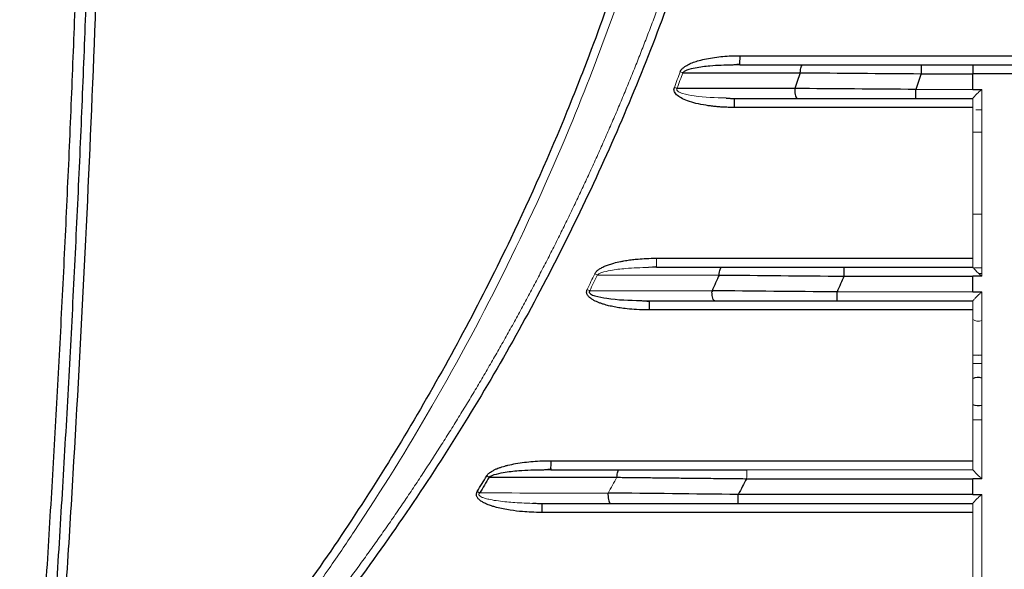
# Paper-space layout 'Sheet2' of a CAD drawing. Header units: millimetres. Extents: x 0 to 1118, y 0 to 864.
# Tile 50 of 85: x 691 to 735, y 387 to 412. Entities that reach past the tile are written whole.
import ezdxf

# ---------------------------------------------------------------- set-up
doc = ezdxf.new("R2010")
doc.units = ezdxf.units.MM
doc.styles.add('SLDTEXTSTYLE0', font='TXT', dxfattribs={"width": 0.605})
doc.dimstyles.new('SLDDIMSTYLE1', dxfattribs={"dimtxt": 5.650301, "dimasz": 4.572, "dimexe": 0, "dimexo": 0.0625, "dimgap": 1.412575, "dimtad": 0, "dimtih": 1, "dimtoh": 1, "dimdec": 1, "dimlfac": 2, "dimrnd": 1e-09, "dimzin": 12, "dimdsep": 46, "dimtxsty": 'SLDTEXTSTYLE0', "dimsah": 1, "dimcen": 0.09, "dimadec": 0, "dimazin": 3, "dimtfac": 1, "dimtdec": 1, "dimtofl": 0, "dimtmove": 0, "dimatfit": 3, "dimfxl": 1, "dimfrac": 2, "dimtolj": 1, "dimtzin": 12, "dimarcsym": 0})

# ---------------------------------------------------------------- blocks, each defined once
blk = doc.blocks.new('_D_12')
at = {"color": 7, "linetype": 'Continuous', "lineweight": 0}
for p, q in [((711.628, 581.08), (604.625, 581.08)), ((606.225, 581.08), (606.225, 457.172)), ((594.907, 448.118), (593.614, 448.118)), ((593.614, 448.118), (593.614, 439.44)), ((617.544, 448.118), (618.837, 448.118)), ((618.837, 448.118), (618.837, 439.44)), ((593.614, 439.44), (594.907, 439.44)), ((618.837, 439.44), (617.544, 439.44)), ((606.225, 314.24), (606.225, 438.147)), ((711.628, 314.24), (604.625, 314.24))]:
    blk.add_line(p, q, dxfattribs=at)
for points in [[(606.225, 581.08), (605.463, 576.508), (606.987, 576.508)], [(606.225, 314.24), (606.987, 318.812), (605.463, 318.812)]]:
    blk.add_solid(points, dxfattribs=at)
at = {"color": 7, "linetype": 'Continuous', "lineweight": 0, "char_height": 5.8208, "attachment_point": 1, "style": 'SLDTEXTSTYLE0'}
for s, insert in [('533.7', (596.524, 456.915)), ('21.01', (596.524, 446.944))]:
    blk.add_mtext(s, dxfattribs=dict(at, insert=insert))

psp = doc.layouts.new('Sheet2')

# ---------------------------------------------------------------- linework, layer by layer
at = {"color": 7, "linetype": 'Continuous', "lineweight": 30}
for p, q in [((720.346, 409.303), (725.565, 409.302)), ((722.881, 409.66), (722.547, 409.645)), ((722.881, 409.66), (725.69, 409.66)), ((730.937, 409.26), (733.229, 409.26)), ((730.942, 409.66), (733.231, 409.66)), ((733.229, 408.56), (733.229, 409.26)), ((793.229, 409.26), (733.229, 409.26)), ((733.231, 409.66), (793.226, 409.66)), ((725.317, 408.602), (720.086, 408.604)), ((733.229, 408.56), (733.629, 408.56)), ((722.625, 408.16), (725.441, 408.16)), ((722.625, 408.16), (722.628, 408.132)), ((719.168, 400.66), (722.083, 400.66)), ((716.544, 400.314), (721.962, 400.312)), ((733.229, 399.56), (733.229, 400.26)), ((733.629, 400.26), (733.229, 400.26)), ((718.475, 399.182), (718.839, 399.16)), ((733.229, 399.56), (733.629, 399.56)), ((718.839, 399.16), (721.763, 399.159)), ((718.839, 399.16), (718.841, 399.132)), ((714.479, 391.66), (714.122, 391.645)), ((714.479, 391.66), (717.532, 391.66)), ((733.229, 390.56), (733.229, 391.26)), ((733.546, 391.26), (733.229, 391.26)), ((733.629, 391.26), (733.546, 391.26)), ((733.229, 390.56), (733.313, 390.56)), ((733.313, 390.56), (733.629, 390.56)), ((714.069, 390.16), (714.071, 390.132))]:
    psp.add_line(p, q, dxfattribs=at)
at = {"color": 144, "linetype": 'Continuous', "lineweight": 0}
for p, q in [((733.229, 408.56), (730.7, 408.56)), ((733.629, 400.26), (733.629, 408.56)), ((722.277, 408.182), (722.625, 408.16)), ((733.229, 400.66), (733.229, 408.159)), ((733.629, 407.66), (733.372, 407.66)), ((733.229, 406.66), (733.629, 406.66)), ((733.229, 403.02), (733.629, 403.02)), ((719.168, 400.66), (718.825, 400.645)), ((733.629, 400.63), (733.31, 400.63)), ((733.498, 400.38), (733.629, 400.38)), ((721.642, 399.613), (716.206, 399.615)), ((733.229, 399.56), (727.201, 399.56)), ((733.629, 391.26), (733.629, 399.56)), ((733.229, 391.66), (733.229, 399.159)), ((733.629, 396.38), (733.229, 396.38)), ((733.229, 393.88), (733.629, 393.88)), ((733.629, 382.26), (733.629, 390.56)), ((733.229, 382.66), (733.229, 390.159))]:
    psp.add_line(p, q, dxfattribs=at)
at = {"color": 7, "linetype": 'Continuous', "lineweight": 30, "flags": 128}
psp.add_lwpolyline([(733.224, 396.771), (733.469, 396.755), (733.629, 396.761)], dxfattribs=at)
at = {"color": 144, "linetype": 'Continuous', "lineweight": 0}
psp.add_arc((733.469, 398.63), 0.375, 229.4208, 295.6654, dxfattribs=at)
at = {"color": 7, "linetype": 'Continuous', "lineweight": 30}
for start, end in [(75.1652, 112.9931), (247.3023, 284.8348)]:
    psp.add_arc((733.469, 395.13), 0.625, start, end, dxfattribs=at)
for points, knots in [([(692.359, 522.163), (692.533, 521.988), (692.881, 521.639), (693.397, 521.11), (693.91, 520.578), (694.418, 520.043), (694.922, 519.506), (695.422, 518.965), (695.917, 518.421), (696.701, 517.547), (698.156, 515.882), (700.721, 512.773), (703.846, 508.591), (707.202, 503.528), (710.129, 498.508), (713.709, 491.495), (717.577, 482.09), (721.057, 469.599), (722.841, 457.315), (723.202, 445.965), (722.584, 436.264), (721.392, 428.539), (720.127, 422.766), (718.998, 418.48), (717.69, 414.246), (716.402, 410.618), (714.78, 406.496), (712.386, 401.094), (708.648, 394.057), (704.961, 388.337), (701.496, 383.562), (699.4, 380.916), (697.519, 378.709), (696.686, 377.756), (695.842, 376.813), (694.988, 375.881), (694.122, 374.961), (693.247, 374.051), (692.655, 373.454), (692.359, 373.155)], [0, 0, 0, 0, 0.004481, 0.008958, 0.01343, 0.017897, 0.02236, 0.026817, 0.03127, 0.035717, 0.048133, 0.071435, 0.108888, 0.142867, 0.181641, 0.214301, 0.285712, 0.365738, 0.448943, 0.510178, 0.571408, 0.624986, 0.651785, 0.678572, 0.705372, 0.732154, 0.748405, 0.78573, 0.839311, 0.892856, 0.909095, 0.946426, 0.954095, 0.961759, 0.969418, 0.977071, 0.984719, 0.992362, 1, 1, 1, 1]), ([(691.581, 521.745), (691.636, 521.032), (691.745, 519.607), (691.904, 517.469), (692.057, 515.333), (692.206, 513.197), (692.35, 511.063), (692.49, 508.93), (692.624, 506.799), (692.754, 504.668), (692.879, 502.539), (692.999, 500.411), (693.115, 498.285), (693.225, 496.159), (693.331, 494.036), (693.432, 491.913), (693.528, 489.792), (693.62, 487.672), (693.707, 485.553), (693.789, 483.436), (693.866, 481.32), (693.939, 479.205), (694.007, 477.092), (694.07, 474.98), (694.128, 472.87), (694.182, 470.761), (694.231, 468.653), (694.275, 466.547), (694.315, 464.443), (694.349, 462.339), (694.38, 460.238), (694.405, 458.138), (694.426, 456.039), (694.442, 453.942), (694.454, 451.846), (694.461, 449.752), (694.464, 446.919), (694.456, 443.346), (694.426, 439.029), (694.377, 434.706), (694.308, 430.377), (694.219, 426.041), (694.11, 421.7), (693.982, 417.352), (693.833, 412.999), (693.664, 408.64), (693.475, 404.275), (693.265, 399.905), (693.036, 395.529), (692.786, 391.148), (692.516, 386.761), (692.226, 382.369), (691.916, 377.973), (691.693, 375.04), (691.581, 373.573)], [0, 0, 0, 0, 0.014463, 0.028916, 0.043358, 0.057789, 0.072211, 0.086622, 0.101022, 0.115412, 0.129792, 0.144161, 0.15852, 0.172868, 0.187206, 0.201533, 0.21585, 0.230157, 0.244453, 0.258739, 0.273014, 0.287279, 0.301534, 0.315778, 0.330012, 0.344235, 0.358448, 0.372651, 0.386843, 0.401024, 0.415196, 0.429357, 0.443507, 0.457647, 0.471777, 0.485896, 0.500005, 0.529067, 0.558172, 0.587321, 0.616513, 0.64575, 0.67503, 0.704354, 0.733722, 0.763133, 0.792588, 0.822087, 0.85163, 0.881216, 0.910846, 0.94052, 0.970238, 1, 1, 1, 1]), ([(692.01, 373.538), (692.067, 374.275), (692.204, 376.039), (692.433, 379.122), (692.712, 383.059), (693.003, 387.463), (693.381, 393.635), (693.795, 401.303), (694.204, 410.569), (694.522, 419.839), (694.751, 429.111), (694.888, 438.384), (694.933, 447.659), (694.887, 456.934), (694.751, 466.208), (694.523, 475.48), (694.204, 484.749), (693.795, 494.015), (693.382, 501.664), (693.004, 507.835), (692.714, 512.226), (692.435, 516.171), (692.206, 519.254), (692.068, 521.031), (692.01, 521.781)], [0, 0, 0, 0, 0.014942, 0.035776, 0.0625, 0.094745, 0.124999, 0.1875, 0.249999, 0.3125, 0.374999, 0.4375, 0.5, 0.5625, 0.625, 0.687501, 0.750001, 0.812501, 0.875001, 0.904851, 0.9375, 0.963965, 0.984798, 1, 1, 1, 1]), ([(691.133, 373.608), (691.187, 374.319), (691.295, 375.74), (691.451, 377.871), (691.603, 380.002), (691.75, 382.131), (691.892, 384.26), (692.03, 386.387), (692.163, 388.514), (692.291, 390.639), (692.415, 392.764), (692.534, 394.887), (692.648, 397.01), (692.758, 399.132), (692.863, 401.252), (692.963, 403.372), (693.059, 405.491), (693.15, 407.608), (693.236, 409.725), (693.318, 411.841), (693.395, 413.956), (693.467, 416.069), (693.535, 418.182), (693.598, 420.294), (693.656, 422.405), (693.71, 424.515), (693.759, 426.624), (693.803, 428.732), (693.843, 430.839), (693.878, 432.945), (693.908, 435.05), (693.934, 437.154), (693.955, 439.257), (693.971, 441.359), (693.983, 443.46), (693.99, 445.56), (693.993, 448.401), (693.985, 451.983), (693.955, 456.31), (693.906, 460.641), (693.837, 464.977), (693.748, 469.316), (693.639, 473.659), (693.51, 478.007), (693.362, 482.359), (693.194, 486.715), (693.006, 491.075), (692.798, 495.439), (692.57, 499.808), (692.323, 504.181), (692.056, 508.557), (691.769, 512.938), (691.463, 517.323), (691.243, 520.247), (691.133, 521.71)], [0, 0, 0, 0, 0.014425, 0.028841, 0.043248, 0.057646, 0.072035, 0.086416, 0.100789, 0.115152, 0.129508, 0.143855, 0.158193, 0.172523, 0.186846, 0.20116, 0.215466, 0.229764, 0.244054, 0.258336, 0.272611, 0.286877, 0.301136, 0.315388, 0.329632, 0.343869, 0.358098, 0.37232, 0.386535, 0.400742, 0.414943, 0.429136, 0.443323, 0.457502, 0.471675, 0.485841, 0.500001, 0.529159, 0.558346, 0.587563, 0.616809, 0.646085, 0.675393, 0.704733, 0.734104, 0.763509, 0.792947, 0.822419, 0.851926, 0.881468, 0.911046, 0.94066, 0.970311, 1, 1, 1, 1]), ([(725.121, 434.76), (725.092, 434.531), (725.033, 434.074), (724.939, 433.389), (724.841, 432.704), (724.738, 432.021), (724.63, 431.338), (724.518, 430.656), (724.401, 429.974), (724.28, 429.293), (724.154, 428.613), (724.023, 427.934), (723.888, 427.255), (723.748, 426.577), (723.339, 424.66), (722.586, 421.52), (721.347, 417.198), (719.921, 412.935), (718.309, 408.738), (716.515, 404.615), (714.543, 400.576), (712.396, 396.627), (710.078, 392.776), (707.594, 389.029), (704.949, 385.395), (702.148, 381.881), (699.899, 379.298), (698.303, 377.567), (697.42, 376.633), (696.527, 375.712), (695.622, 374.801), (694.706, 373.903), (693.78, 373.015), (693.153, 372.433), (692.84, 372.143)], [0, 0, 0, 0, 0.009617, 0.019232, 0.028847, 0.038461, 0.048075, 0.05769, 0.067306, 0.076923, 0.086541, 0.096162, 0.105786, 0.115413, 0.125043, 0.187572, 0.250068, 0.312555, 0.37508, 0.4376, 0.500078, 0.562544, 0.625065, 0.687568, 0.750047, 0.812529, 0.875025, 0.892903, 0.910768, 0.928623, 0.946471, 0.964315, 0.982157, 1, 1, 1, 1]), ([(720.228, 409.347), (720.233, 409.359), (720.242, 409.383), (720.262, 409.417), (720.291, 409.458), (720.338, 409.504), (720.416, 409.566), (720.513, 409.628), (720.614, 409.685), (720.717, 409.728), (720.823, 409.768), (720.942, 409.809), (721.131, 409.865), (721.402, 409.929), (721.756, 409.988), (722.125, 410.029), (722.502, 410.055), (722.757, 410.058), (722.887, 410.06)], [0, 0, 0, 0, 0.013768, 0.027449, 0.041209, 0.066343, 0.096729, 0.145755, 0.187805, 0.219356, 0.263268, 0.307792, 0.352016, 0.470898, 0.601579, 0.730513, 0.863226, 1, 1, 1, 1]), ([(722.541, 409.655), (722.6, 409.661), (722.719, 409.672), (722.839, 409.686), (722.899, 409.693)], [0, 0, 0, 0, 0.501022, 1, 1, 1, 1]), ([(722.881, 409.66), (722.882, 409.661), (722.883, 409.661), (722.883, 409.691), (722.883, 409.692)], [0, 0, 0, 0, 0.98121, 1, 1, 1, 1]), ([(725.565, 409.302), (725.568, 409.399), (725.583, 409.491), (725.629, 409.622), (725.659, 409.659), (725.69, 409.66)], [0, 0, 0, 0, 0.5, 0.5, 1, 1, 1, 1]), ([(725.69, 409.66), (725.784, 409.66), (725.972, 409.66), (726.257, 409.66), (726.543, 409.66), (726.829, 409.66), (727.117, 409.66), (727.407, 409.66), (727.697, 409.66), (727.989, 409.66), (728.36, 409.66), (728.81, 409.66), (729.341, 409.66), (729.873, 409.66), (730.407, 409.66), (730.763, 409.66), (730.942, 409.66)], [0, 0, 0, 0, 0.055627, 0.111199, 0.166731, 0.22224, 0.277742, 0.333253, 0.38879, 0.44437, 0.500007, 0.600092, 0.700039, 0.799943, 0.899898, 1, 1, 1, 1]), ([(730.937, 409.26), (730.899, 409.146), (730.821, 408.913), (730.741, 408.68), (730.7, 408.56)], [0, 0, 0, 0, 0.485332, 1, 1, 1, 1]), ([(730.942, 409.66), (730.94, 409.66), (730.939, 409.616), (730.938, 409.468), (730.937, 409.364), (730.937, 409.26)], [0, 0, 0, 0, 0.5, 0.5, 1, 1, 1, 1]), ([(733.231, 409.66), (733.23, 409.661), (733.23, 409.619), (733.229, 409.471), (733.229, 409.366), (733.229, 409.26)], [0, 0, 0, 0, 0.5, 0.5, 1, 1, 1, 1]), ([(722.632, 407.76), (722.558, 407.76), (722.412, 407.761), (722.196, 407.769), (721.983, 407.782), (721.775, 407.8), (721.571, 407.824), (721.288, 407.865), (720.945, 407.931), (720.573, 408.04), (720.281, 408.165), (720.096, 408.289), (719.999, 408.401), (719.958, 408.484), (719.945, 408.57), (719.96, 408.622), (719.967, 408.649)], [0, 0, 0, 0, 0.072967, 0.144577, 0.214875, 0.283907, 0.351723, 0.418376, 0.567905, 0.697827, 0.801437, 0.881969, 0.9165, 0.946498, 0.973111, 1, 1, 1, 1]), ([(725.316, 408.56), (725.316, 408.455), (725.33, 408.351), (725.376, 408.203), (725.409, 408.16), (725.441, 408.16)], [0, 0, 0, 0, 0.5, 0.5, 1, 1, 1, 1]), ([(730.705, 408.16), (730.703, 408.16), (730.702, 408.203), (730.701, 408.351), (730.7, 408.455), (730.7, 408.56)], [0, 0, 0, 0, 0.5, 0.5, 1, 1, 1, 1]), ([(722.645, 408.132), (722.583, 408.138), (722.458, 408.15), (722.332, 408.159), (722.269, 408.164)], [0, 0, 0, 0, 0.501996, 1, 1, 1, 1]), ([(716.43, 400.369), (716.439, 400.384), (716.458, 400.414), (716.49, 400.456), (716.525, 400.495), (716.565, 400.53), (716.612, 400.566), (716.674, 400.604), (716.774, 400.658), (716.912, 400.725), (717.093, 400.788), (717.312, 400.855), (717.524, 400.902), (717.715, 400.94), (717.893, 400.97), (718.104, 400.998), (718.388, 401.029), (718.746, 401.053), (719.02, 401.057), (719.174, 401.06)], [0, 0, 0, 0, 0.018285, 0.036387, 0.054453, 0.072629, 0.091061, 0.115833, 0.147134, 0.208142, 0.273894, 0.3442, 0.444736, 0.497496, 0.545595, 0.630321, 0.717178, 0.84101, 1, 1, 1, 1]), ([(721.962, 400.312), (721.966, 400.407), (721.981, 400.497), (722.025, 400.623), (722.054, 400.659), (722.083, 400.659)], [0, 0, 0, 0, 0.5, 0.5, 1, 1, 1, 1]), ([(722.083, 400.66), (722.181, 400.66), (722.376, 400.66), (722.67, 400.66), (722.966, 400.66), (723.262, 400.66), (723.56, 400.66), (723.859, 400.66), (724.16, 400.66), (724.461, 400.66), (724.844, 400.66), (725.31, 400.66), (725.858, 400.66), (726.407, 400.66), (726.958, 400.66), (727.326, 400.66), (727.511, 400.66)], [0, 0, 0, 0, 0.055622, 0.111193, 0.166726, 0.222238, 0.277744, 0.333258, 0.388797, 0.444374, 0.500006, 0.600086, 0.700036, 0.799946, 0.899905, 1, 1, 1, 1]), ([(727.511, 400.66), (727.509, 400.66), (727.508, 400.616), (727.506, 400.468), (727.505, 400.364), (727.505, 400.26)], [0, 0, 0, 0, 0.5, 0.5, 1, 1, 1, 1]), ([(727.511, 400.66), (728.463, 400.66), (730.369, 400.66), (732.275, 400.66), (733.228, 400.66)], [0, 0, 0, 0, 0.5, 1, 1, 1, 1]), ([(727.505, 400.26), (727.457, 400.146), (727.356, 399.913), (727.254, 399.68), (727.201, 399.56)], [0, 0, 0, 0, 0.484136, 1, 1, 1, 1]), ([(718.845, 398.76), (718.658, 398.763), (718.33, 398.768), (717.903, 398.804), (717.575, 398.847), (717.303, 398.892), (717.054, 398.946), (716.852, 399.001), (716.689, 399.055), (716.564, 399.102), (716.444, 399.155), (716.323, 399.222), (716.206, 399.302), (716.123, 399.391), (716.081, 399.468), (716.066, 399.532), (716.07, 399.601), (716.085, 399.646), (716.093, 399.67)], [0, 0, 0, 0, 0.1789947, 0.3131547, 0.4082247, 0.4945084, 0.5765257, 0.6516977, 0.6944196, 0.7398394, 0.7793599, 0.8204381, 0.8715957, 0.9137695, 0.9351184, 0.9548254, 0.9758784, 1, 1, 1, 1]), ([(721.642, 399.613), (721.642, 399.604), (721.642, 399.594), (721.641, 399.577), (721.641, 399.568), (721.641, 399.56)], [0, 0, 0, 0, 0.5000222, 0.547914, 1, 1, 1, 1]), ([(721.763, 399.16), (721.731, 399.16), (721.7, 399.202), (721.654, 399.352), (721.641, 399.453), (721.641, 399.56)], [0, 0, 0, 0, 0.5, 0.5, 1, 1, 1, 1]), ([(727.206, 399.16), (727.205, 399.16), (727.203, 399.203), (727.202, 399.351), (727.201, 399.455), (727.201, 399.56)], [0, 0, 0, 0, 0.5, 0.5, 1, 1, 1, 1]), ([(718.859, 399.132), (718.793, 399.138), (718.663, 399.15), (718.532, 399.159), (718.467, 399.164)], [0, 0, 0, 0, 0.501847, 1, 1, 1, 1]), ([(711.628, 391.389), (711.635, 391.401), (711.65, 391.423), (711.676, 391.455), (711.713, 391.493), (711.766, 391.536), (711.849, 391.59), (711.954, 391.649), (712.068, 391.702), (712.186, 391.746), (712.304, 391.785), (712.433, 391.824), (712.634, 391.877), (712.924, 391.937), (713.299, 391.992), (713.688, 392.031), (714.083, 392.055), (714.35, 392.058), (714.485, 392.06)], [0, 0, 0, 0, 0.0134187, 0.0271186, 0.0412182, 0.0660528, 0.0955461, 0.1401771, 0.185659, 0.2209451, 0.2660953, 0.3098315, 0.3549246, 0.4744149, 0.6052546, 0.7332304, 0.8647378, 1, 1, 1, 1]), ([(711.207, 390.691), (711.278, 390.807), (711.418, 391.039), (711.558, 391.273), (711.628, 391.389)], [0, 0, 0, 0, 0.500056, 1, 1, 1, 1]), ([(714.115, 391.656), (714.179, 391.661), (714.306, 391.671), (714.434, 391.686), (714.499, 391.693)], [0, 0, 0, 0, 0.5009512, 1, 1, 1, 1]), ([(714.479, 391.66), (714.479, 391.661), (714.48, 391.661), (714.481, 391.691), (714.481, 391.692)], [0, 0, 0, 0, 0.981107, 1, 1, 1, 1]), ([(717.415, 391.322), (717.42, 391.416), (717.434, 391.503), (717.477, 391.625), (717.504, 391.66), (717.532, 391.66)], [0, 0, 0, 0, 0.5, 0.5, 1, 1, 1, 1]), ([(717.415, 391.322), (717.52, 391.321), (717.728, 391.319), (718.042, 391.315), (718.358, 391.312), (718.674, 391.308), (718.991, 391.305), (719.31, 391.301), (719.628, 391.298), (719.948, 391.294), (720.222, 391.291), (720.475, 391.288), (720.733, 391.285), (721.07, 391.282), (721.486, 391.277), (721.981, 391.272), (722.555, 391.266), (722.964, 391.262), (723.182, 391.26)], [0, 0, 0, 0, 0.0558067, 0.1115651, 0.1672752, 0.2229368, 0.2785499, 0.3341144, 0.3896302, 0.4450972, 0.5005153, 0.5316811, 0.5762433, 0.6342018, 0.7055569, 0.7903084, 0.8884563, 1, 1, 1, 1]), ([(717.532, 391.66), (717.634, 391.66), (717.838, 391.66), (718.145, 391.66), (718.453, 391.66), (718.763, 391.66), (719.074, 391.66), (719.385, 391.66), (719.698, 391.66), (720.013, 391.66), (720.412, 391.66), (720.896, 391.66), (721.467, 391.66), (722.039, 391.66), (722.613, 391.66), (722.996, 391.66), (723.188, 391.66)], [0, 0, 0, 0, 0.055617, 0.111186, 0.166721, 0.222236, 0.277746, 0.333264, 0.388804, 0.44438, 0.500006, 0.600079, 0.700033, 0.79995, 0.899912, 1, 1, 1, 1]), ([(723.182, 391.26), (723.122, 391.147), (722.997, 390.913), (722.871, 390.68), (722.806, 390.56)], [0, 0, 0, 0, 0.481805, 1, 1, 1, 1]), ([(714.075, 389.76), (713.918, 389.762), (713.634, 389.766), (713.166, 389.796), (712.75, 389.843), (712.363, 389.911), (712.134, 389.963), (711.98, 390.005), (711.89, 390.033), (711.794, 390.064), (711.673, 390.108), (711.542, 390.164), (711.399, 390.244), (711.28, 390.332), (711.203, 390.424), (711.172, 390.503), (711.166, 390.565), (711.178, 390.63), (711.197, 390.67), (711.207, 390.691)], [0, 0, 0, 0, 0.143238, 0.259203, 0.428027, 0.524914, 0.617737, 0.642107, 0.669699, 0.704035, 0.734502, 0.78715, 0.833994, 0.883322, 0.922023, 0.941249, 0.959565, 0.97863, 1, 1, 1, 1]), ([(717.019, 390.623), (717.018, 390.613), (717.017, 390.592), (717.017, 390.571), (717.017, 390.56)], [0, 0, 0, 0, 0.477059, 1, 1, 1, 1]), ([(717.017, 390.56), (717.017, 390.455), (717.03, 390.351), (717.073, 390.203), (717.104, 390.16), (717.135, 390.16)], [0, 0, 0, 0, 0.5, 0.5, 1, 1, 1, 1]), ([(722.811, 390.16), (722.81, 390.16), (722.808, 390.203), (722.806, 390.351), (722.806, 390.455), (722.806, 390.56)], [0, 0, 0, 0, 0.5, 0.5, 1, 1, 1, 1]), ([(714.09, 390.132), (714.021, 390.138), (713.884, 390.15), (713.746, 390.159), (713.678, 390.164)], [0, 0, 0, 0, 0.501676, 1, 1, 1, 1]), ([(714.069, 390.16), (714.196, 390.16), (714.451, 390.16), (714.962, 390.16), (715.601, 390.16), (716.368, 390.16), (716.879, 390.16), (717.135, 390.16)], [0, 0, 0, 0, 0.124999, 0.249997, 0.499995, 0.749996, 1, 1, 1, 1])]:
    psp.add_open_spline(points, degree=3, knots=knots, dxfattribs=at)
at = {"color": 144, "linetype": 'Continuous', "lineweight": 0}
for points, knots in [([(692.63, 372.895), (692.808, 373.074), (693.16, 373.427), (693.674, 373.953), (694.17, 374.467), (694.648, 374.97), (695.108, 375.459), (695.551, 375.936), (695.975, 376.4), (696.383, 376.851), (696.774, 377.288), (697.148, 377.711), (697.506, 378.12), (697.848, 378.515), (698.174, 378.895), (698.484, 379.26), (698.779, 379.611), (699.059, 379.946), (699.324, 380.266), (700.172, 381.299), (701.496, 382.969), (703.169, 385.208), (704.55, 387.155), (706.595, 390.168), (710.589, 396.6), (714.452, 404.452), (718.425, 414.863), (722.175, 428.202), (724.06, 446.198), (722.578, 463.846), (719.666, 476.4), (717.142, 483.877), (714.548, 490.439), (711.191, 497.586), (707.438, 503.882), (704.884, 507.675), (703.664, 509.426), (701.86, 511.884), (700.29, 513.879), (699.174, 515.235), (698.726, 515.773), (698.211, 516.381), (697.63, 517.058), (696.979, 517.802), (696.256, 518.611), (695.461, 519.482), (694.589, 520.414), (693.641, 521.404), (692.975, 522.076), (692.63, 522.424)], [0, 0, 0, 0, 0.004571, 0.009013, 0.013327, 0.017511, 0.021566, 0.025491, 0.029288, 0.032955, 0.036494, 0.039903, 0.043183, 0.046333, 0.049355, 0.052247, 0.055011, 0.057645, 0.06015, 0.062526, 0.081844, 0.098705, 0.113108, 0.125052, 0.164593, 0.250044, 0.282762, 0.366089, 0.49991, 0.607329, 0.684825, 0.732362, 0.74992, 0.812432, 0.874941, 0.882306, 0.895183, 0.913572, 0.937471, 0.941122, 0.94535, 0.950157, 0.955543, 0.961506, 0.968048, 0.975169, 0.982868, 0.991145, 1, 1, 1, 1]), ([(724.767, 434.795), (724.738, 434.567), (724.679, 434.11), (724.585, 433.426), (724.487, 432.74), (724.383, 432.054), (724.275, 431.368), (724.162, 430.681), (724.044, 429.994), (723.921, 429.307), (723.793, 428.619), (723.66, 427.931), (723.523, 427.243), (723.38, 426.554), (723.233, 425.866), (723.08, 425.177), (722.922, 424.488), (722.76, 423.799), (722.592, 423.11), (722.419, 422.422), (722.242, 421.733), (722.059, 421.044), (721.871, 420.356), (721.678, 419.667), (721.479, 418.979), (721.276, 418.291), (721.067, 417.604), (720.854, 416.917), (720.635, 416.23), (720.411, 415.544), (720.181, 414.858), (719.947, 414.173), (719.707, 413.488), (719.462, 412.804), (719.211, 412.12), (718.956, 411.437), (718.695, 410.755), (718.429, 410.074), (718.157, 409.393), (717.88, 408.713), (717.598, 408.035), (717.311, 407.357), (717.018, 406.68), (716.72, 406.004), (716.416, 405.329), (716.107, 404.656), (715.793, 403.983), (715.473, 403.312), (715.148, 402.642), (714.818, 401.973), (714.482, 401.306), (714.14, 400.64), (713.793, 399.976), (713.441, 399.313), (713.084, 398.651), (712.721, 397.992), (712.352, 397.334), (711.979, 396.677), (711.599, 396.023), (711.215, 395.37), (710.825, 394.719), (710.429, 394.07), (710.028, 393.423), (709.622, 392.778), (709.21, 392.136), (708.793, 391.495), (708.371, 390.857), (707.943, 390.22), (707.509, 389.586), (707.07, 388.955), (706.626, 388.326), (706.177, 387.699), (705.722, 387.075), (705.262, 386.453), (704.796, 385.834), (704.325, 385.218), (703.849, 384.604), (703.368, 383.993), (702.881, 383.385), (702.389, 382.78), (701.891, 382.177), (701.389, 381.578), (700.881, 380.982), (700.368, 380.388), (699.849, 379.798), (699.326, 379.211), (698.797, 378.627), (698.262, 378.047), (697.722, 377.469), (697.176, 376.894), (696.625, 376.322), (696.067, 375.753), (695.504, 375.187), (694.935, 374.624), (694.36, 374.064), (693.778, 373.507), (693.191, 372.953), (692.795, 372.586), (692.597, 372.403)], [0, 0, 0, 0, 0.00963, 0.019276, 0.028939, 0.038619, 0.048315, 0.058027, 0.067756, 0.077502, 0.087264, 0.097042, 0.106838, 0.116649, 0.126477, 0.136322, 0.146183, 0.156061, 0.165955, 0.175866, 0.185793, 0.195737, 0.205697, 0.215674, 0.225667, 0.235677, 0.245704, 0.255747, 0.265806, 0.275882, 0.285975, 0.296084, 0.30621, 0.316352, 0.326511, 0.336687, 0.346879, 0.357088, 0.367314, 0.377556, 0.387815, 0.398091, 0.408383, 0.418692, 0.429019, 0.439361, 0.449721, 0.460097, 0.47049, 0.4809, 0.491326, 0.501769, 0.512228, 0.522704, 0.533196, 0.543704, 0.554229, 0.56477, 0.575328, 0.585901, 0.596491, 0.607097, 0.617718, 0.628356, 0.63901, 0.64968, 0.660365, 0.671066, 0.681784, 0.692516, 0.703265, 0.714029, 0.724808, 0.735604, 0.746414, 0.75724, 0.768081, 0.778938, 0.78981, 0.800696, 0.811598, 0.822515, 0.833447, 0.844394, 0.855356, 0.866334, 0.877331, 0.888348, 0.899387, 0.91045, 0.921537, 0.932651, 0.943794, 0.954967, 0.966173, 0.977412, 0.988687, 1, 1, 1, 1]), ([(719.967, 408.649), (720.011, 408.765), (720.098, 408.998), (720.185, 409.231), (720.228, 409.347)], [0, 0, 0, 0, 0.500014, 1, 1, 1, 1]), ([(720.346, 409.303), (720.338, 409.306), (720.299, 409.321), (720.259, 409.336), (720.228, 409.347)], [1.2517639, 1.2517639, 1.2517639, 1.2517639, 1.2837887, 1.4070248, 1.4070248, 1.4070248, 1.4070248]), ([(720.086, 408.604), (720.082, 408.597), (720.076, 408.584), (720.072, 408.563), (720.073, 408.543), (720.082, 408.519), (720.105, 408.49), (720.184, 408.432), (720.433, 408.345), (721.141, 408.207), (721.797, 408.192), (722.277, 408.182)], [0, 0, 0, 0, 0.009752, 0.018445, 0.026502, 0.034448, 0.051144, 0.071911, 0.159408, 0.385208, 1, 1, 1, 1]), ([(733.228, 408.16), (733.228, 408.16), (733.229, 408.16), (733.233, 408.165), (733.239, 408.172), (733.249, 408.183), (733.266, 408.201), (733.297, 408.234), (733.346, 408.285), (733.403, 408.346), (733.469, 408.414), (733.532, 408.472), (733.586, 408.521), (733.614, 408.547), (733.629, 408.56)], [0, 0, 0, 0, 0.043899, 0.088452, 0.133959, 0.180706, 0.228953, 0.336142, 0.459813, 0.586069, 0.711533, 0.850864, 0.925085, 1, 1, 1, 1]), ([(719.17, 400.692), (719.171, 400.717), (719.172, 400.768), (719.174, 400.903), (719.174, 401.007), (719.174, 401.06)], [0, 0, 0, 0, 0.32933, 0.664665, 1, 1, 1, 1]), ([(718.825, 400.645), (718.483, 400.638), (717.915, 400.625), (717.216, 400.539), (716.823, 400.451), (716.626, 400.379), (716.567, 400.332), (716.544, 400.314)], [0, 0, 0, 0, 0.44143, 0.732151, 0.904994, 0.961694, 1, 1, 1, 1]), ([(718.818, 400.656), (718.88, 400.661), (719.002, 400.672), (719.126, 400.686), (719.187, 400.693)], [0, 0, 0, 0, 0.500987, 1, 1, 1, 1]), ([(719.168, 400.66), (719.169, 400.661), (719.169, 400.661), (719.17, 400.691), (719.17, 400.692)], [0, 0, 0, 0, 0.982409, 1, 1, 1, 1]), ([(733.629, 400.26), (733.615, 400.272), (733.587, 400.298), (733.545, 400.335), (733.505, 400.372), (733.457, 400.418), (733.401, 400.475), (733.343, 400.538), (733.294, 400.589), (733.26, 400.625), (733.24, 400.646), (733.23, 400.657), (733.229, 400.659), (733.228, 400.66)], [0, 0, 0, 0, 0.074287, 0.148951, 0.217715, 0.289727, 0.418865, 0.54814, 0.673438, 0.782392, 0.857612, 0.929762, 1, 1, 1, 1]), ([(716.093, 399.67), (716.15, 399.787), (716.262, 400.019), (716.374, 400.252), (716.43, 400.369)], [0, 0, 0, 0, 0.50001, 1, 1, 1, 1]), ([(733.228, 399.16), (733.228, 399.16), (733.229, 399.16), (733.233, 399.165), (733.239, 399.172), (733.249, 399.183), (733.266, 399.201), (733.297, 399.234), (733.346, 399.285), (733.403, 399.346), (733.469, 399.414), (733.532, 399.472), (733.586, 399.521), (733.614, 399.547), (733.629, 399.56)], [0, 0, 0, 0, 0.043899, 0.088452, 0.133959, 0.180706, 0.228953, 0.336142, 0.459813, 0.586069, 0.711533, 0.850864, 0.925085, 1, 1, 1, 1]), ([(723.188, 391.66), (723.186, 391.66), (723.185, 391.616), (723.183, 391.468), (723.182, 391.364), (723.182, 391.26)], [0, 0, 0, 0, 0.5, 0.5, 1, 1, 1, 1]), ([(723.188, 391.66), (724.303, 391.66), (726.534, 391.66), (729.881, 391.66), (732.113, 391.66), (733.228, 391.66)], [0, 0, 0, 0, 0.3333334, 0.6666666, 1, 1, 1, 1]), ([(733.629, 391.26), (733.615, 391.272), (733.587, 391.298), (733.545, 391.335), (733.505, 391.372), (733.457, 391.418), (733.401, 391.475), (733.343, 391.538), (733.294, 391.589), (733.26, 391.625), (733.24, 391.646), (733.23, 391.657), (733.229, 391.659), (733.228, 391.66)], [0, 0, 0, 0, 0.074287, 0.148951, 0.217715, 0.289727, 0.418865, 0.548141, 0.673439, 0.782393, 0.857612, 0.929762, 1, 1, 1, 1]), ([(711.315, 390.625), (711.308, 390.619), (711.295, 390.606), (711.281, 390.584), (711.275, 390.561), (711.282, 390.533), (711.302, 390.503), (711.349, 390.465), (711.441, 390.422), (711.587, 390.374), (711.828, 390.318), (712.147, 390.267), (712.515, 390.226), (712.899, 390.195), (713.267, 390.175), (713.664, 390.162), (713.922, 390.161), (714.069, 390.16)], [0, 0, 0, 0, 0.00988, 0.018065, 0.025733, 0.033726, 0.046036, 0.061279, 0.095058, 0.147635, 0.217968, 0.346103, 0.475907, 0.595516, 0.73748, 0.850696, 1, 1, 1, 1]), ([(733.228, 390.16), (733.228, 390.16), (733.229, 390.16), (733.233, 390.165), (733.239, 390.172), (733.249, 390.183), (733.266, 390.201), (733.297, 390.234), (733.346, 390.285), (733.403, 390.346), (733.469, 390.414), (733.532, 390.472), (733.586, 390.521), (733.614, 390.547), (733.629, 390.56)], [0, 0, 0, 0, 0.043899, 0.088452, 0.133959, 0.180706, 0.228953, 0.336142, 0.459813, 0.586069, 0.711533, 0.850864, 0.925085, 1, 1, 1, 1])]:
    psp.add_open_spline(points, degree=3, knots=knots, dxfattribs=at)
at = {"color": 8, "linetype": 'Continuous', "lineweight": 30}
for points, knots in [([(722.883, 409.692), (722.884, 409.717), (722.885, 409.768), (722.886, 409.903), (722.887, 410.007), (722.887, 410.06)], [0, 0, 0, 0, 0.3290504, 0.6645252, 1, 1, 1, 1]), ([(722.547, 409.645), (722.214, 409.638), (721.662, 409.625), (720.986, 409.535), (720.603, 409.449), (720.431, 409.373), (720.372, 409.334), (720.354, 409.313), (720.346, 409.303)], [0, 0, 0, 0, 0.443328, 0.734846, 0.907587, 0.963041, 0.983619, 1, 1, 1, 1]), ([(722.628, 408.132), (722.628, 408.131), (722.628, 408.121), (722.63, 408.046), (722.631, 407.918), (722.632, 407.812), (722.632, 407.76)], [0, 0, 0, 0, 0.026905, 0.35127, 0.675635, 1, 1, 1, 1]), ([(716.206, 399.615), (716.202, 399.608), (716.193, 399.596), (716.185, 399.577), (716.183, 399.557), (716.188, 399.531), (716.207, 399.499), (716.286, 399.437), (716.541, 399.35), (717.281, 399.206), (717.968, 399.192), (718.475, 399.182)], [0, 0, 0, 0, 0.009586, 0.018045, 0.025844, 0.033568, 0.050036, 0.069622, 0.155435, 0.377122, 1, 1, 1, 1]), ([(718.841, 399.132), (718.841, 399.131), (718.842, 399.121), (718.843, 399.046), (718.845, 398.918), (718.845, 398.812), (718.845, 398.76)], [0, 0, 0, 0, 0.026443, 0.350962, 0.675481, 1, 1, 1, 1]), ([(714.481, 391.692), (714.482, 391.717), (714.484, 391.768), (714.485, 391.903), (714.485, 392.007), (714.485, 392.06)], [0, 0, 0, 0, 0.329026, 0.664513, 1, 1, 1, 1]), ([(714.122, 391.645), (713.767, 391.638), (713.177, 391.626), (712.45, 391.542), (712.038, 391.456), (711.829, 391.386), (711.762, 391.342), (711.735, 391.324)], [0, 0, 0, 0, 0.439405, 0.72928, 0.902123, 0.960041, 1, 1, 1, 1]), ([(714.071, 390.132), (714.071, 390.131), (714.072, 390.121), (714.074, 390.046), (714.075, 389.918), (714.075, 389.812), (714.075, 389.76)], [0, 0, 0, 0, 0.0264327, 0.3509551, 0.6754776, 1, 1, 1, 1])]:
    psp.add_open_spline(points, degree=3, knots=knots, dxfattribs=at)
at = {"color": 7, "linetype": 'Continuous', "lineweight": 30}
for points in [[(722.887, 410.06), (749.78, 410.06), (776.678, 410.06), (803.57, 410.06)], [(725.565, 409.302), (725.483, 409.068), (725.4, 408.835), (725.317, 408.602)], [(725.565, 409.302), (727.295, 409.288), (729.114, 409.274), (730.937, 409.26)], [(725.317, 408.602), (725.316, 408.588), (725.316, 408.574), (725.316, 408.56)], [(730.7, 408.56), (728.874, 408.574), (727.051, 408.588), (725.317, 408.602)], [(725.441, 408.16), (727.137, 408.16), (728.919, 408.16), (730.705, 408.16)], [(730.705, 408.16), (731.546, 408.16), (732.387, 408.16), (733.228, 408.16)], [(733.229, 407.76), (729.696, 407.76), (726.164, 407.76), (722.632, 407.76)], [(719.174, 401.06), (723.859, 401.06), (728.544, 401.06), (733.229, 401.06)], [(721.962, 400.312), (721.856, 400.079), (721.75, 399.846), (721.642, 399.613)], [(721.962, 400.312), (723.751, 400.295), (725.626, 400.277), (727.505, 400.26)], [(727.505, 400.26), (729.771, 400.26), (730.963, 400.26), (733.229, 400.26)], [(727.201, 399.56), (725.317, 399.577), (723.436, 399.595), (721.642, 399.613)], [(733.229, 398.76), (728.434, 398.76), (723.639, 398.76), (718.845, 398.76)], [(721.763, 399.16), (723.52, 399.16), (725.361, 399.16), (727.206, 399.16)], [(727.206, 399.16), (729.213, 399.16), (731.221, 399.16), (733.228, 399.16)], [(714.485, 392.06), (720.733, 392.06), (726.981, 392.06), (733.229, 392.06)], [(711.735, 391.324), (711.596, 391.091), (711.456, 390.858), (711.315, 390.625)], [(711.628, 391.389), (711.664, 391.367), (711.701, 391.345), (711.735, 391.324)], [(711.735, 391.324), (713.629, 391.324), (715.523, 391.323), (717.415, 391.322)], [(723.182, 391.26), (726.882, 391.26), (729.528, 391.26), (733.229, 391.26)], [(711.207, 390.691), (711.246, 390.667), (711.282, 390.645), (711.315, 390.625)], [(722.806, 390.56), (720.846, 390.581), (718.89, 390.602), (717.019, 390.623)], [(733.229, 390.56), (729.403, 390.56), (726.631, 390.56), (722.806, 390.56)], [(717.135, 390.16), (718.972, 390.16), (720.89, 390.16), (722.811, 390.16)], [(722.811, 390.16), (726.284, 390.16), (729.756, 390.16), (733.228, 390.16)], [(733.229, 389.76), (726.844, 389.76), (720.46, 389.76), (714.075, 389.76)]]:
    psp.add_open_spline(points, degree=3, dxfattribs=at)
at = {"color": 144, "linetype": 'Continuous', "lineweight": 0}
for points in [[(720.085, 408.604), (720.173, 408.837), (720.26, 409.07), (720.346, 409.303)], [(719.967, 408.649), (720.009, 408.633), (720.05, 408.618), (720.085, 408.604)], [(716.206, 399.615), (716.32, 399.848), (716.432, 400.081), (716.544, 400.314)], [(716.544, 400.314), (716.506, 400.332), (716.467, 400.351), (716.43, 400.369)], [(716.093, 399.67), (716.134, 399.651), (716.172, 399.632), (716.206, 399.615)], [(717.415, 391.322), (717.284, 391.089), (717.152, 390.855), (717.019, 390.623)], [(717.019, 390.623), (715.118, 390.623), (713.217, 390.624), (711.315, 390.625)]]:
    psp.add_open_spline(points, degree=3, dxfattribs=at)

# ---------------------------------------------------------------- dimensions: what is measured, and where the dimension line sits
at = {"color": 7, "linetype": 'Continuous', "lineweight": 0}
dim = psp.add_linear_dim(base=(606.225, 581.08), p1=(713.229, 314.24), p2=(713.229, 581.08), angle=90, dimstyle='SLDDIMSTYLE1', dxfattribs=at)
dim.commit()
dim.dimension.update_dxf_attribs({"geometry": '_D_12', "text_midpoint": (606.225, 447.66), "dimtype": 160})

doc.saveas('drawing.dxf')
